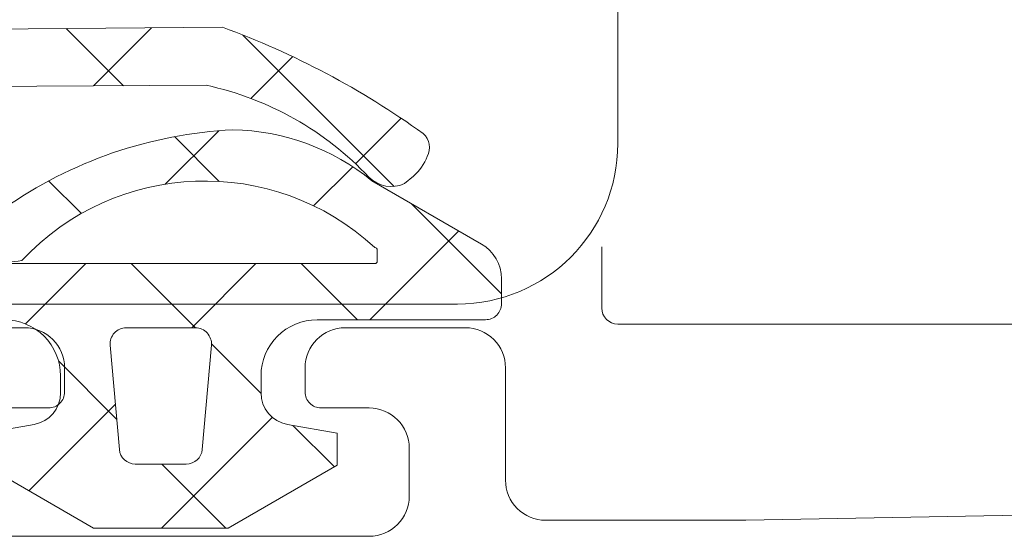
# Model space of a CAD drawing. Header units: millimetres. Extents: x 0 to 10560344, y -63228 to 177747.
# Tile 44 of 126: x 106455.06 to 106467.34, y -41074.52 to -41068.07. Entities that reach past the tile are written whole.
import ezdxf

# ---------------------------------------------------------------- set-up
doc = ezdxf.new("R2010")
doc.units = ezdxf.units.MM
doc.layers.add('008', color=8, linetype='Continuous', lineweight=9)
doc.layers.add('013', color=220, linetype='Continuous', lineweight=13)

msp = doc.modelspace()

# ---------------------------------------------------------------- linework, layer by layer
at = {"layer": '008', "linetype": 'Continuous'}
for p, q in [((106462.519, -41069.62), (106462.519, -41041.42)), ((106455.64, -41068.185), (106456.354, -41068.898)), ((106456.703, -41068.176), (106455.978, -41068.9)), ((106457.843, -41068.266), (106459.731, -41070.153)), ((106458.464, -41068.535), (106457.943, -41069.057)), ((106459.817, -41069.304), (106459.249, -41069.872)), ((106457.541, -41069.459), (106456.874, -41070.126)), ((106456.989, -41069.533), (106457.547, -41070.092)), ((106459.213, -41069.908), (106458.725, -41070.396)), ((106455.419, -41070.085), (106455.828, -41070.493)), ((106459.944, -41070.367), (106460.089, -41070.511)), ((106460.089, -41070.511), (106461.069, -41071.492)), ((106460.535, -41070.708), (106459.426, -41071.816)), ((106462.319, -41070.905), (106462.319, -41071.67)), ((106455.883, -41071.116), (106455.132, -41071.868)), ((106456.451, -41071.116), (106457.251, -41071.916)), ((106458.005, -41071.116), (106457.205, -41071.916)), ((106458.572, -41071.116), (106459.272, -41071.816)), ((106451.519, -41071.62), (106460.519, -41071.62)), ((106462.519, -41071.87), (106470.969, -41071.87)), ((106457.451, -41072.116), (106458.069, -41072.734)), ((106455.544, -41072.33), (106456.268, -41073.055)), ((106456.252, -41072.869), (106455.171, -41073.95)), ((106458.21, -41073.033), (106456.826, -41074.416)), ((106458.468, -41073.134), (106458.985, -41073.65)), ((106456.83, -41073.616), (106457.63, -41074.416))]:
    msp.add_line(p, q, dxfattribs=at)
for points in [[(106454.561, -41068.907), (106457.387, -41068.893, -0.151623), (106459.416, -41070.039, 0.315451), (106459.859, -41070.119), (106459.97, -41070.024, 0.129352), (106460.143, -41069.779, 0.338148), (106460.093, -41069.495, 0.068223), (106457.588, -41068.169), (106451.767, -41068.216, 0.576769)], [(106454.619, -41073.631), (106455.979, -41074.416), (106457.658, -41074.416), (106459.019, -41073.631), (106459.019, -41073.231), (106458.399, -41073.122, -0.36397), (106458.069, -41072.728), (106458.069, -41072.516, -0.414214), (106458.769, -41071.816), (106460.869, -41071.816, 0.414214), (106461.069, -41071.616), (106461.069, -41071.305, 0.267949), (106460.819, -41070.872), (106460.819, -41070.872), (106459.453, -41070.083, 0.167012), (106457.718, -41069.447, 0.141491), (106454.858, -41070.431, -0.710418)], [(106454.869, -41071.816, -0.198912), (106455.364, -41072.021, -0.198912), (106455.569, -41072.516), (106455.569, -41072.728, -0.36397), (106455.238, -41073.122), (106454.619, -41073.231)]]:
    msp.add_lwpolyline(points, format="xyb", dxfattribs=at)
for points in [[(106459.51, -41070.925, -0.198912), (106459.519, -41070.946), (106459.519, -41071.086, -0.414214), (106459.489, -41071.116), (106453.985, -41071.116, -0.678039), (106453.198, -41070.817, -0.025398), (106452.538, -41069.691, -0.825897), (106453.02, -41068.885), (106453.443, -41068.887, -0.64736), (106453.693, -41069.238, 0.341642), (106454.354, -41071.089, 0.062802), (106455.085, -41071.078, -0.412724), (106459.489, -41070.916, -0.198912), (106459.51, -41070.925)], [(106456.302, -41073.434), (106456.188, -41072.134, -0.440011), (106456.387, -41071.916), (106457.251, -41071.916, -0.440011), (106457.45, -41072.134), (106457.336, -41073.434, -0.388879), (106457.137, -41073.616), (106456.501, -41073.616, -0.388879), (106456.302, -41073.434)]]:
    msp.add_lwpolyline(points, format="xyb", close=True, dxfattribs=at)
for centre, radius, start, end in [((106460.519, -41069.62), 2, 270, 0), ((106462.519, -41071.67), 0.2, 180, 270)]:
    msp.add_arc(centre, radius, start, end, dxfattribs=at)
at = {"layer": '013', "linetype": 'Continuous'}
for points in [[(106454.819, -41072.916), (106455.419, -41072.916, 0.414214), (106455.619, -41072.716), (106455.619, -41072.416, 0.414214), (106455.119, -41071.916), (106453.619, -41071.916, 0.414214)], [(106474.628, -41074.125), (106464.119, -41074.316), (106461.619, -41074.316, -0.414214), (106461.119, -41073.816), (106461.119, -41072.416, 0.414214), (106460.619, -41071.916), (106459.119, -41071.916, 0.414214), (106458.619, -41072.416), (106458.619, -41072.716, 0.414214), (106458.819, -41072.916), (106459.419, -41072.916, -0.414214), (106459.919, -41073.416), (106459.919, -41074.016, -0.414214), (106459.419, -41074.516), (106454.819, -41074.516, -0.414214)]]:
    msp.add_lwpolyline(points, format="xyb", dxfattribs=at)

doc.saveas('drawing.dxf')
